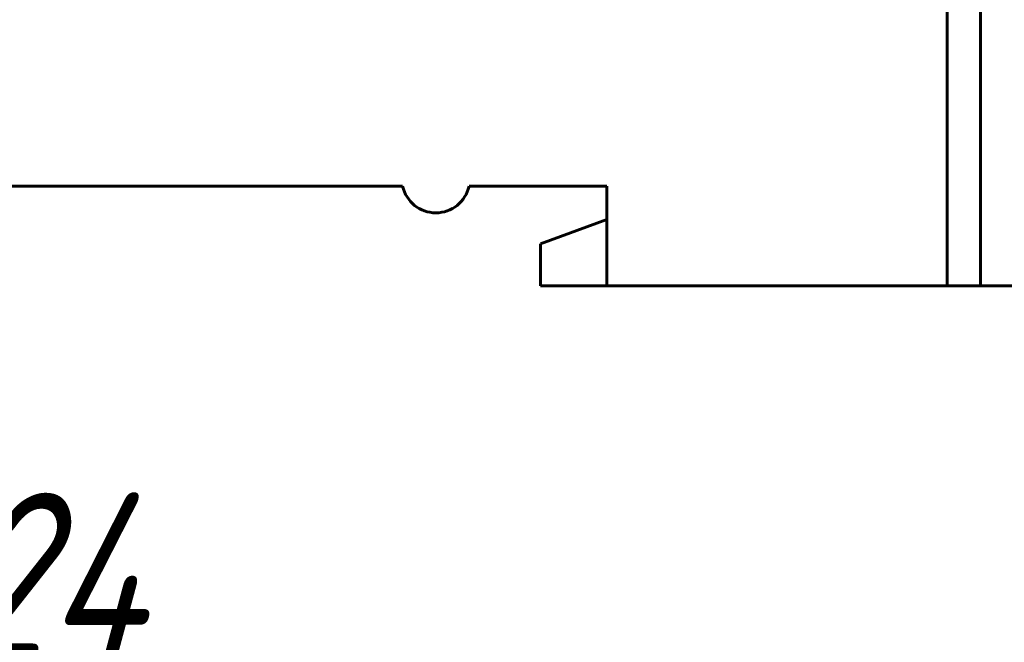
# Model space of a CAD drawing. Header units: millimetres. Extents: x 0 to 420, y 0 to 297.
# Tile 50 of 66: x 327 to 356, y 169 to 188. Entities that reach past the tile are written whole.
import ezdxf

# ---------------------------------------------------------------- set-up
doc = ezdxf.new("R2010")
doc.units = ezdxf.units.MM
doc.linetypes.add('K5LT_BASIC', pattern=[0])
doc.linetypes.add('K5LT_THIN', pattern=[0])
doc.layers.add('Системный слой', color=7, linetype='Continuous')
doc.styles.add('KDIMTEXTSTYLE', font='GOST_AU.SHX', dxfattribs={"width": 0.96, "oblique": 15, "height": 5})
doc.dimstyles.new('KDIMSTYLE (1.00)', dxfattribs={"dimtxt": 5, "dimasz": 1, "dimexe": 2, "dimexo": 0, "dimgap": 1, "dimtad": 1, "dimtxsty": 'KDIMTEXTSTYLE', "dimsah": 1, "dimcen": 0, "dimdle": 1, "dimadec": 0, "dimazin": 0, "dimtfac": 0.667, "dimtmove": 0, "dimatfit": 3, "dimfxl": 0, "dimtvp": 1, "dimtolj": 1, "dimtzin": 0, "dimarcsym": 0})

# ---------------------------------------------------------------- blocks, each defined once
blk = doc.blocks.new('KDIMARROW_01')
at = {"layer": 'Системный слой'}
blk.add_hatch(color=0, dxfattribs=at).paths.add_polyline_path([(-5, -0.658), (0, 0), (-5, 0.658), (-4.5, 0)])
at = {"layer": 'Системный слой', "color": 0, "linetype": 'K5LT_THIN', "lineweight": 18}
for p, q in [((-4.5, 0), (-5, 0.658)), ((-5, 0.658), (0, 0)), ((0, 0), (-5, -0.658)), ((-5, -0.658), (-4.5, 0)), ((0, 0), (-1, 0))]:
    blk.add_line(p, q, dxfattribs=at)

msp = doc.modelspace()

# ---------------------------------------------------------------- linework, layer by layer
at = {"layer": 'Системный слой', "linetype": 'K5LT_BASIC', "lineweight": 60}
for p, q in [((354.508, 239.804), (354.508, 179.804)), ((355.508, 179.804), (355.508, 239.804)), ((338.108, 182.804), (310.258, 182.804)), ((344.258, 182.804), (340.108, 182.804)), ((344.258, 179.804), (344.258, 182.804)), ((344.258, 181.804), (342.258, 181.076)), ((342.258, 181.076), (342.258, 179.804)), ((342.258, 179.804), (344.258, 179.804)), ((354.508, 179.804), (344.258, 179.804)), ((355.508, 179.804), (354.508, 179.804)), ((355.508, 179.804), (388.008, 179.804))]:
    msp.add_line(p, q, dxfattribs=at)
msp.add_open_spline([(338.108, 182.804), (338.214, 182.336), (338.629, 182.004), (339.108, 182.004), (339.588, 182.004), (340.003, 182.336), (340.108, 182.804)], degree=3, knots=[0, 0, 0, 0, 0.333333, 0.333333, 0.333333, 1, 1, 1, 1], dxfattribs=at)

# ---------------------------------------------------------------- dimensions: what is measured, and where the dimension line sits
at = {"layer": 'Системный слой'}
msp.add_linear_dim(base=(388.508, 171.08), p1=(264.508, 180.672), p2=(388.508, 179.804), location=(326.508, 171.08), dimstyle='KDIMSTYLE (1.00)', override={"dimexo": 0, "dimpost": '\\H5.0;\\W0.965;\\Q15;<>', "dimblk1": 'KDIMARROW_01', "dimblk2": 'KDIMARROW_01', "dimse1": 0, "dimse2": 0, "dimtolj": 1}, dxfattribs=at).render()

doc.saveas('drawing.dxf')
